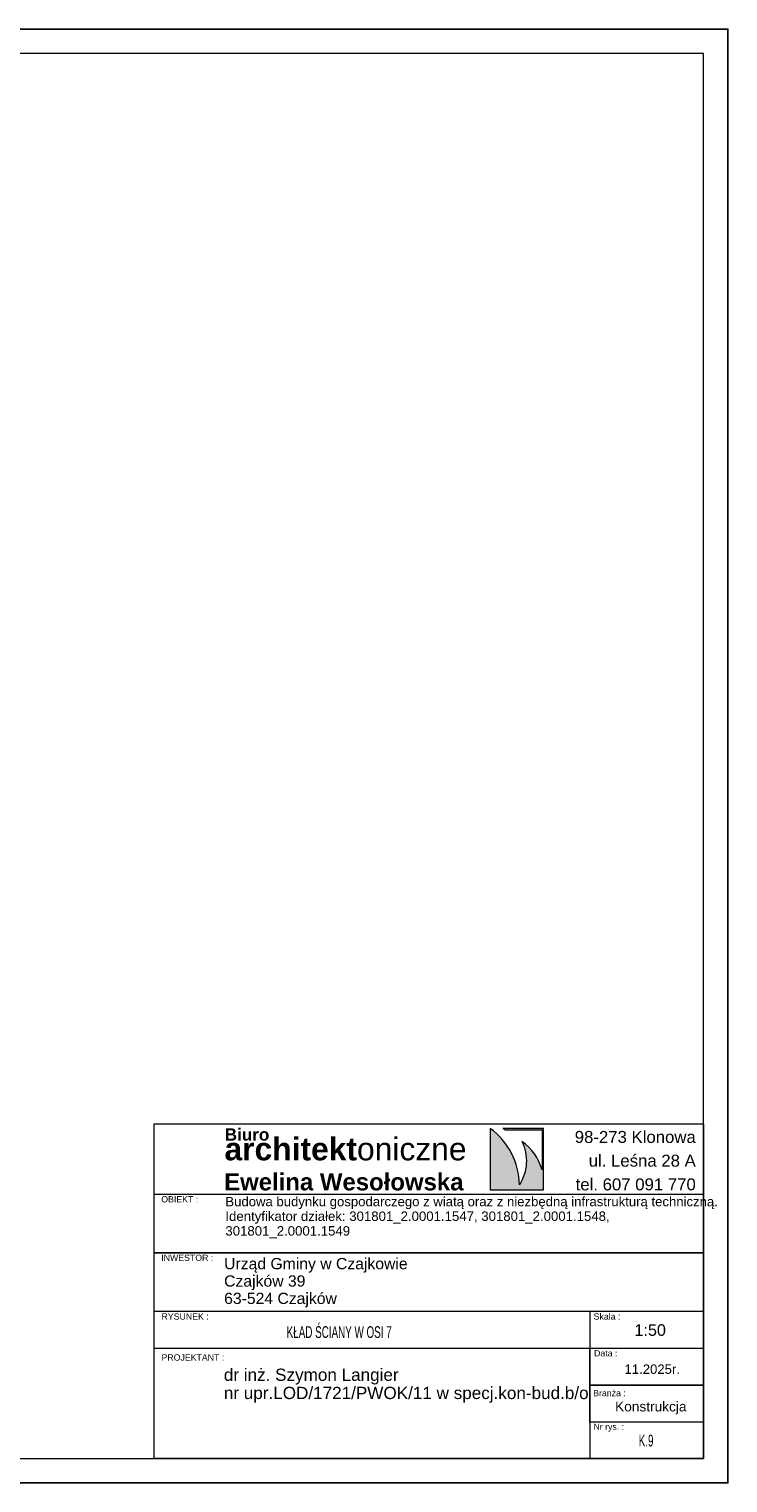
# Model space of a CAD drawing. Header units: centimetres. Extents: x 125945 to 146944, y 20629 to 31773.
# Tile 50 of 80: x 143941 to 144655, y 22758 to 24243. Entities that reach past the tile are written whole.
import ezdxf
from ezdxf.enums import TextEntityAlignment as Align

# ---------------------------------------------------------------- set-up
doc = ezdxf.new("R2010")
doc.units = ezdxf.units.CM
for name, color, linetype, lineweight in [('7TYTUŁY_Nr_pióra__10_Nr_pióra__134', 255, 'Continuous', 0), ('7TYTUŁY_Nr_pióra__181_Nr_pióra__7', 7, 'Continuous', 13), ('7TYTUŁY_Nr_pióra__201_Nr_pióra__7', 7, 'Continuous', 13), ('e-cad_cienkie', 88, 'Continuous', 15), ('Opisy - Tekst_Nr_pióra__1_Nr_pióra__1', 7, 'Continuous', 13), ('Opisy - Tekst_Nr_pióra__1_Nr_pióra__7', 7, 'Continuous', 13), ('przerywana_Nr_pióra__1_Nr_pióra__7', 7, 'Continuous', 13), ('Rysunek 2D - Ogólne_Nr_pióra__1_Nr_pióra__7', 7, 'Continuous', 13)]:
    doc.layers.add(name, color=color, linetype=linetype, lineweight=lineweight)
doc.layers.add('BS_txc', color=1, linetype='Continuous')
doc.layers.add('BZ_prs', color=2, linetype='Continuous')
doc.styles.add('Arial', font='arial.ttf')
doc.styles.add('STYL_AUTOMATYCZNY_1', font='arial.ttf')
doc.styles.add('STYL_AUTOMATYCZNY_2', font='arial.ttf')
doc.styles.add('STYL_AUTOMATYCZNY_5', font='txt')

# ---------------------------------------------------------------- blocks, each defined once
blk = doc.blocks.new('ccc')
at = {"layer": 'BZ_prs', "style": 'Arial'}
for tag, width, p in [('REWIZJA', 1.5, (-194.8, 113.7)), ('NUMER', 0.8, (-349.1, 114.2))]:
    blk.add_attdef(tag, text='', height=69.6, dxfattribs=dict(at, width=width)).set_placement(p, align=Align.MIDDLE)

msp = doc.modelspace()

# ---------------------------------------------------------------- hatches: boundary and pattern name
at = {"layer": 'Rysunek 2D - Ogólne_Nr_pióra__1_Nr_pióra__7', "linetype": 'Continuous', "lineweight": 13}
msp.add_hatch(color=7, dxfattribs=at).paths.add_polyline_path([(144441.68, 23062.39, 0.2395378), (144411.68, 23120.08), (144411.68, 23057.18), (144466.18, 23057.18), (144466.18, 23120.08), (144424.78, 23120.08), (144427.02, 23118.48), (144464.75, 23118.48), (144464.75, 23077.79, 0.1738634), (144444.21, 23106.77, -0.2581487)])

# ---------------------------------------------------------------- linework, layer by layer
at = {"layer": '7TYTUŁY_Nr_pióra__10_Nr_pióra__134', "color": 255, "linetype": 'Continuous', "lineweight": 0, "flags": 128}
msp.add_lwpolyline([(144513.77, 22820.45), (144629.7, 22820.45), (144629.7, 22857.68), (144513.77, 22857.68)], close=True, dxfattribs=at)
at = {"layer": '7TYTUŁY_Nr_pióra__181_Nr_pióra__7', "color": 7, "linetype": 'Continuous', "lineweight": 13, "flags": 128}
msp.add_lwpolyline([(144629.7, 22782.95), (144068.54, 22782.95), (144068.54, 23124.57), (144629.7, 23124.57)], close=True, dxfattribs=at)
at = {"layer": '7TYTUŁY_Nr_pióra__201_Nr_pióra__7', "color": 7, "linetype": 'Continuous', "lineweight": 13, "flags": 128}
for points in [[(144629.7, 22992.95), (144068.54, 22992.95), (144068.54, 23052.95), (144629.7, 23052.95)], [(144629.7, 22932.95), (144068.54, 22932.95), (144068.54, 22992.95), (144629.7, 22992.95)], [(144513.77, 22782.95), (144629.7, 22782.95), (144629.7, 22932.95), (144513.77, 22932.95)], [(144629.7, 22782.95), (144068.54, 22782.95), (144068.54, 22895.45), (144629.7, 22895.45)], [(144629.7, 22857.68), (144513.77, 22857.68), (144513.77, 22895.45), (144629.7, 22895.45)], [(144629.7, 22819.9), (144513.77, 22819.9), (144513.77, 22857.68), (144629.7, 22857.68)]]:
    msp.add_lwpolyline(points, close=True, dxfattribs=at)
at = {"layer": 'Defpoints'}
msp.add_lwpolyline([(142554.7, 22757.95), (144654.7, 22757.95), (144654.7, 24242.95), (142554.7, 24242.95)], close=True, dxfattribs=at)
at = {"layer": 'e-cad_cienkie'}
msp.add_lwpolyline([(142704.7, 22782.95), (144629.7, 22782.95), (144629.7, 24217.95), (142704.7, 24217.95)], close=True, dxfattribs=at)
at = {"layer": 'Rysunek 2D - Ogólne_Nr_pióra__1_Nr_pióra__7', "color": 7, "linetype": 'Continuous', "lineweight": 13, "flags": 128}
msp.add_lwpolyline([(144441.68, 23062.39, 0.2395378), (144411.68, 23120.08), (144411.68, 23057.18), (144466.18, 23057.18), (144466.18, 23120.08), (144424.78, 23120.08), (144427.02, 23118.48), (144464.75, 23118.48), (144464.75, 23077.79, 0.1738634), (144444.21, 23106.77, -0.2581487)], format="xyb", close=True, dxfattribs=at)

# ---------------------------------------------------------------- block references
at = {"layer": 'BS_txc'}
ref = msp.add_blockref('ccc', (144629.7, 22782.95), dxfattribs=dict(at, xscale=0.4, yscale=0.4, zscale=0.4))
ref.add_attrib('NUMER', 'K.9', dxfattribs={"layer": 'BZ_prs', "height": 12, "style": 'Arial', "width": 0.6}).set_placement((144571.09, 22801.2), align=Align.MIDDLE)
ref.add_attrib('REWIZJA', 'KŁAD ŚCIANY W OSI 7', dxfattribs={"layer": 'BZ_prs', "height": 12, "style": 'Arial', "width": 0.6}).set_placement((144257.54, 22913.75), align=Align.MIDDLE)

# ---------------------------------------------------------------- texts
at = {"layer": 'Opisy - Tekst_Nr_pióra__1_Nr_pióra__1', "color": 7, "linetype": 'Continuous', "lineweight": 13, "insert": (144141.24, 23050.13), "char_height": 9.6, "width": 499.4477, "attachment_point": 1, "line_spacing_factor": 0.931879, "style": 'STYL_AUTOMATYCZNY_1'}
msp.add_mtext('\\A1;\\pxql,t234.347917;{\\fArial|b0|i0|c238|p0;Budowa budynku gospodarczego z wiatą oraz z niezbędną infrastrukturą techniczną.\\P\\H1.004933x;Identyfikator działek: 301801_2.0001.1547, 301801_2.0001.1548, \\P301801_2.0001.1549}', dxfattribs=at)
at = {"layer": 'Opisy - Tekst_Nr_pióra__1_Nr_pióra__7', "color": 7, "linetype": 'Continuous', "lineweight": 13, "attachment_point": 1, "style": 'STYL_AUTOMATYCZNY_2'}
for s, insert, char_height in [('\\A1;{\\pql;\\pt2249.98;\\fArial|b1|i0|c238|p0;\\W1.000000;architekt\\fArial|b0|i0|c238|p0;\\W1.000000;oniczne }', (144140.35, 23110.68), 23.25), ('\\A1;{\\pql;\\pt2250.09;\\fArial|b1|i0|c238|p0;\\W1.000000;Biuro }', (144140.55, 23120.09), 12.5), ('\\A1;{\\pql;\\pt2250.18;\\fArial|b1|i0|c238|p0;\\W1.000000;Ewelina Wesołowska}', (144139.99, 23074.23), 17.5)]:
    msp.add_mtext(s, dxfattribs=dict(at, insert=insert, char_height=char_height))
at = {"layer": 'Opisy - Tekst_Nr_pióra__1_Nr_pióra__7', "color": 7, "linetype": 'Continuous', "lineweight": 13, "style": 'STYL_AUTOMATYCZNY_1'}
for s, insert, char_height, attachment_point, line_spacing_factor in [('\\A1;{\\pqr;\\pt2250.64;\\fArial|b0|i0|c238|p0;\\W1.000000;98-273 Klonowa\\P\\pqr;\\pt2250.64;\\fArial|b0|i0|c238|p0;\\W1.000000;ul. Leśna 28 A\\P\\pqr;\\pt2250.64;\\fArial|b0|i0|c238|p0;\\W1.000000;tel. 607 091 770}', (144621.85, 23117.46), 12.25, 3, 1.185962), ('\\A1;{\\pql;\\pt2250.85;\\fArial|b0|i0|c238|p0;\\W1.000000;Urząd Gminy w Czajkowie\\P\\pql;\\pt2250.85;\\fArial|b0|i0|c238|p0;\\W1.000000;Czajków 39\\P\\pql;\\pt2250.85;\\fArial|b0|i0|c238|p0;\\W1.000000;63-524 Czajków}', (144139.99, 22987.7), 11.5, 1, 0.925461), ('{\\C256;dr inż. Szymon Langier}', (144139.67, 22874.7), 12.5, 1, 0.921422), ('{\\C256;nr upr.LOD/1721/PWOK/11 w specj.kon-bud.b/o}', (144139.67, 22856.12), 12.5, 1, 0.921422)]:
    msp.add_mtext(s, dxfattribs=dict(at, insert=insert, char_height=char_height, attachment_point=attachment_point, line_spacing_factor=line_spacing_factor))
at = {"layer": 'przerywana_Nr_pióra__1_Nr_pióra__7', "color": 7, "linetype": 'Continuous', "lineweight": 13, "attachment_point": 7, "style": 'STYL_AUTOMATYCZNY_5'}
for s, insert, char_height in [('\\A1;{\\pql;\\fArial Unicode MS|b0|i0|c0|p0;\\W1.000000;OBIEKT :}', (144075.74, 23044.36), 6.4), ('\\A1;{\\pql;\\fArial Unicode MS|b0|i0|c0|p0;\\W1.000000;INWESTOR :}', (144075.74, 22984.66), 6.4), ('\\A1;{\\pql;\\fArial Unicode MS|b0|i0|c0|p0;\\W1.000000;RYSUNEK :}', (144076.01, 22924.66), 6.4), ('\\A1;{\\pql;\\fArial Unicode MS|b0|i0|c0|p0;\\W1.000000;Skala :}', (144517.51, 22924.66), 6.4), ('\\A1;{\\pql;\\fArial Unicode MS|b0|i0|c0|p0;\\W1.000000;1:50}', (144559.15, 22908.01), 11.84), ('\\A1;{\\fArial Unicode MS|b0|i0|c0|p0;PROJEKTANT :}', (144076, 22882.77), 6.4), ('\\A1;{\\pql;\\fArial Unicode MS|b0|i0|c0|p0;\\W1.000000;Data :}', (144517.96, 22887.1), 6.4), ('\\A1;{\\pql;\\fArial Unicode MS|b0|i0|c0|p0;\\W1.000000;1\\fArial Unicode MS|b0|i0|c0|p0;\\W1.000000;1\\fArial Unicode MS|b0|i0|c0|p0;\\W1.000000;.2025r.}', (144549.03, 22869.22), 9.6), ('\\A1;{\\pql;\\fArial Unicode MS|b0|i0|c0|p0;\\W1.000000;Branża :}', (144517.04, 22846.43), 6.4), ('\\A1;\\pxql;{\\fArial Unicode MS|b0|i0|c0|p0;Konstrukcja}', (144539.42, 22827.96), 10), ('\\A1;{\\pql;\\fArial Unicode MS|b0|i0|c0|p0;\\W1.000000;Nr rys. :}', (144517.32, 22810.3), 6.4)]:
    msp.add_mtext(s, dxfattribs=dict(at, insert=insert, char_height=char_height))

doc.saveas('drawing.dxf')
